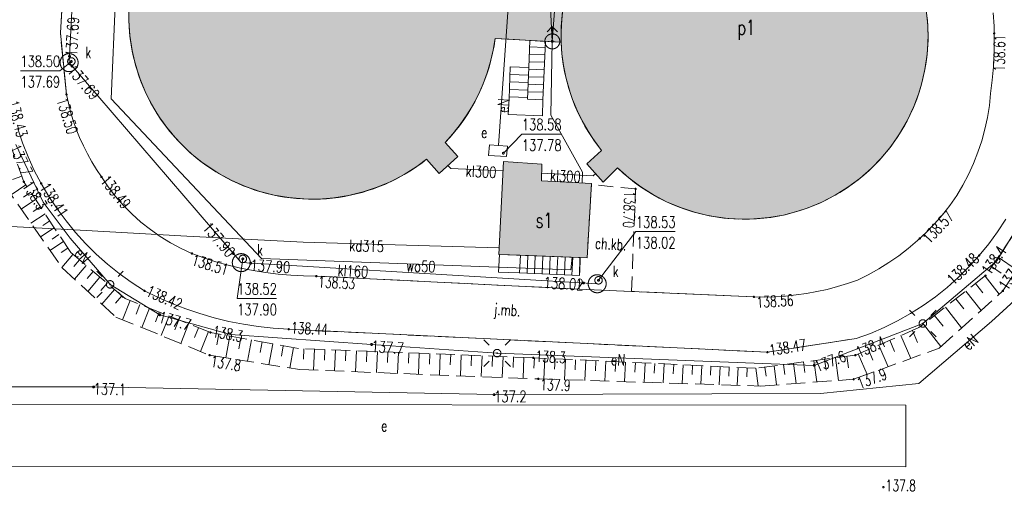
# Model space of a CAD drawing. Header units: centimetres. Extents: x -29333 to 403204, y -464147 to 16641.
# Tile 107 of 134: x 57042 to 63623, y -1798 to 1349. Entities that reach past the tile are written whole.
import ezdxf
from ezdxf.xclip import XClip

# ---------------------------------------------------------------- set-up
doc = ezdxf.new("R2010")
doc.units = ezdxf.units.CM
doc.header["$MEASUREMENT"] = 0
doc.header["$XCLIPFRAME"] = 0
for name, pattern in [('1_OTKC', [150, 100, -50]), ('1_OTKJ', [200, 150, -50]), ('1_OTRK', [175, 125, -50]), ('1_OTRKG', [175, 125, -50])]:
    doc.linetypes.add(name, pattern=pattern)
for name, color, linetype in [('2010 Mlawa_628_1_mdcp_plus_zakres obcięta_13_EGBB_E_T_0', 7, 'Continuous'), ('2010 Mlawa_628_1_mdcp_plus_zakres obcięta_13_EGBB_L_0', 7, 'Continuous'), ('2010 Mlawa_628_1_mdcp_plus_zakres obcięta_13_EGBE_L_3', 7, 'Continuous'), ('2010 Mlawa_628_1_mdcp_plus_zakres obcięta_13_OTK_E_T_0', 7, 'Continuous'), ('2010 Mlawa_628_1_mdcp_plus_zakres obcięta_13_OTK_E_T_1', 7, 'Continuous'), ('2010 Mlawa_628_1_mdcp_plus_zakres obcięta_13_OTK_L_0', 7, 'Continuous'), ('2010 Mlawa_628_1_mdcp_plus_zakres obcięta_13_OTK_L_1', 7, 'Continuous'), ('2010 Mlawa_628_1_mdcp_plus_zakres obcięta_13_OTK_L_2', 7, 'Continuous'), ('2010 Mlawa_628_1_mdcp_plus_zakres obcięta_13_OTR_L_1', 7, 'Continuous'), ('2010 Mlawa_628_1_mdcp_plus_zakres obcięta_13_OTR_T_0', 7, 'Continuous'), ('2010 Mlawa_628_1_mdcp_plus_zakres obcięta_13_OTR_T_1', 7, 'Continuous'), ('2010 Mlawa_628_1_mdcp_plus_zakres obcięta_13_SUE_E_T_3', 7, 'Continuous'), ('2010 Mlawa_628_1_mdcp_plus_zakres obcięta_13_SUE_L_2', 7, 'Continuous'), ('2010 Mlawa_628_1_mdcp_plus_zakres obcięta_13_SUE_T_3', 7, 'Continuous'), ('2010 Mlawa_628_1_mdcp_plus_zakres obcięta_13_SUEP_E_T_0', 7, 'Continuous'), ('2010 Mlawa_628_1_mdcp_plus_zakres obcięta_13_SUEP_L_0', 7, 'Continuous'), ('2010 Mlawa_628_1_mdcp_plus_zakres obcięta_13_SUER_T_0', 7, 'Continuous'), ('2010 Mlawa_628_1_mdcp_plus_zakres obcięta_13_SUKP_E_T_0', 7, 'Continuous'), ('2010 Mlawa_628_1_mdcp_plus_zakres obcięta_13_SUKP_L_0', 7, 'Continuous'), ('2010 Mlawa_628_1_mdcp_plus_zakres obcięta_13_SUKR_T_0', 7, 'Continuous'), ('2010 Mlawa_628_1_mdcp_plus_zakres obcięta_13_SUL_L_1', 7, 'Continuous'), ('2010 Mlawa_628_1_mdcp_plus_zakres obcięta_13_SUP_E_T_1', 7, 'Continuous'), ('2010 Mlawa_628_1_mdcp_plus_zakres obcięta_13_SUP_L_1', 7, 'Continuous'), ('2010 Mlawa_628_1_mdcp_plus_zakres obcięta_13_SUP_L_3', 7, 'Continuous'), ('2010 Mlawa_628_1_mdcp_plus_zakres obcięta_13_SUP_T_4', 7, 'Continuous'), ('2010 Mlawa_628_1_mdcp_plus_zakres obcięta_13_SUW_T_2', 7, 'Continuous'), ('2010 Mlawa_628_1_mdcp_plus_zakres obcięta_13_SUWP_E_T_0', 7, 'Continuous'), ('2010 Mlawa_628_1_mdcp_plus_zakres obcięta_13_SUWP_L_0', 7, 'Continuous'), ('2010 Mlawa_628_1_mdcp_plus_zakres obcięta_13_SUWR_T_0', 7, 'Continuous'), ('MAPA MDCP', 7, 'Continuous'), ('PZT NOWE PAB', 7, 'Continuous')]:
    doc.layers.add(name, color=color, linetype=linetype)
doc.styles.add('GENERATED_STYLE_2', font='Simplex.shx')

# ---------------------------------------------------------------- blocks, each defined once
blk = doc.blocks.new('Rysunek_4_13', base_point=(-745725621.2, -588524063.1))
at = {"layer": '2010 Mlawa_628_1_mdcp_plus_zakres obcięta_13_EGBB_L_0', "color": 7, "linetype": 'Continuous', "lineweight": 18}
for p, q in [((57771.8, 1442.9), (57770.5, 1343)), ((63111.6, 1315.9), (63101.7, 1415.4)), ((57770.5, 1343), (57777.3, 1243.2)), ((63113.4, 1216), (63111.6, 1315.9)), ((57777.3, 1243.2), (57792.3, 1144.4)), ((60207.2, 1146.6), (60219.8, 1223.9)), ((60219.8, 1223.9), (60311.8, 1218.9)), ((60311.8, 1218.9), (60572.8, 1203.9)), ((60572.8, 1203.9), (60660.8, 1199.9)), ((60660.8, 1199.9), (60666.3, 1121.6)), ((63107, 1116.2), (63113.4, 1216)), ((57792.3, 1144.4), (57815.2, 1047.1)), ((60189.6, 1070.2), (60207.2, 1146.6)), ((60666.3, 1121.6), (60676.7, 1043.8)), ((60167.2, 995.1), (60189.6, 1070.2)), ((63092.4, 1017.3), (63107, 1116.2)), ((57815.2, 1047.1), (57846.1, 952)), ((60140, 921.6), (60167.2, 995.1)), ((60676.7, 1043.8), (60692.1, 966.8)), ((63069.8, 919.9), (63092.4, 1017.3)), ((57846.1, 952), (57884.6, 859.7)), ((60108.2, 849.9), (60140, 921.6)), ((60692.1, 966.8), (60712.4, 891)), ((57884.6, 859.7), (57930.5, 770.9)), ((60712.4, 891), (60737.5, 816.6)), ((63016, 764.5), (63051.2, 858.1)), ((63051.2, 858.1), (63069.8, 919.9)), ((60071.9, 780.5), (60108.2, 849.9)), ((60737.5, 816.6), (60767.3, 744)), ((57930.5, 770.9), (57983.5, 686.1)), ((60031.3, 713.5), (60071.9, 780.5)), ((60767.3, 744), (60801.7, 673.5)), ((62973.2, 674.1), (63016, 764.5)), ((57983.5, 686.1), (58043.2, 606)), ((59986.4, 649.2), (60031.3, 713.5)), ((60801.7, 673.5), (60840.5, 605.2)), ((62923.2, 587.6), (62973.2, 674.1)), ((58043.2, 606), (58109.3, 531)), ((59937.5, 587.9), (59986.4, 649.2)), ((60840.5, 605.2), (60883.6, 539.6)), ((58109.3, 531), (58181.3, 461.6)), ((59884.8, 529.9), (59937.5, 587.9)), ((59969.8, 435.9), (59884.8, 529.9)), ((60883.6, 539.6), (60930.8, 476.9)), ((62866.4, 505.4), (62923.2, 587.6)), ((58181.3, 461.6), (58258.7, 398.4)), ((60930.8, 476.9), (60832.8, 387.9)), ((62802.9, 428.1), (62866.4, 505.4)), ((58258.7, 398.4), (58371.8, 322.9)), ((59696.7, 369.7), (59761.8, 417.9)), ((59761.8, 417.9), (59845.8, 323.9)), ((59845.8, 323.9), (59969.8, 435.9)), ((60274.8, 401.9), (60243.8, -217.1)), ((60530.8, 384.9), (60274.8, 401.9)), ((62733.4, 356.2), (62802.9, 428.1)), ((59612.2, 316.2), (59696.7, 369.7)), ((60529.8, 274.9), (60530.8, 384.9)), ((60832.8, 387.9), (60941.8, 265.9)), ((60941.8, 265.9), (61037.8, 359.9)), ((61037.8, 359.9), (61112.7, 293.6)), ((62658.3, 290.3), (62733.4, 356.2)), ((58371.8, 322.9), (58459.9, 275.6)), ((58459.9, 275.6), (58551.5, 235.6)), ((59431.6, 230.8), (59523.6, 269.9)), ((59523.6, 269.9), (59612.2, 316.2)), ((60863.8, 255.9), (60529.8, 274.9)), ((61112.7, 293.6), (61192.7, 233.6)), ((62578, 230.7), (62658.3, 290.3)), ((58551.5, 235.6), (58646.1, 203.1)), ((58646.1, 203.1), (58743, 178.4)), ((59239.5, 175.8), (59336.7, 199.4)), ((59336.7, 199.4), (59431.6, 230.8)), ((60834.8, -239.1), (60863.8, 255.9)), ((61192.7, 233.6), (61277.3, 180.4)), ((62493.1, 177.9), (62578, 230.7)), ((58743, 178.4), (58841.5, 161.7)), ((58841.5, 161.7), (58941.1, 153.1)), ((58941.1, 153.1), (59041.1, 152.5)), ((59041.1, 152.5), (59140.8, 160.1)), ((59140.8, 160.1), (59239.5, 175.8)), ((61277.3, 180.4), (61365.9, 134.2)), ((61365.9, 134.2), (61458.1, 95.4)), ((62311.8, 93.9), (62404.2, 132.2)), ((62404.2, 132.2), (62493.1, 177.9)), ((61458.1, 95.4), (61553.1, 64.3)), ((62146.8, 45.7), (62243.5, 70.9)), ((62243.5, 70.9), (62311.8, 93.9)), ((61553.1, 64.3), (61650.3, 41)), ((61650.3, 41), (61749.1, 25.7)), ((61749.1, 25.7), (61848.8, 18.5)), ((61848.8, 18.5), (61948.8, 19.4)), ((61948.8, 19.4), (62048.3, 28.5)), ((62048.3, 28.5), (62146.8, 45.7)), ((60243.8, -217.1), (60834.8, -239.1))]:
    blk.add_line(p, q, dxfattribs=at)
at = {"layer": '2010 Mlawa_628_1_mdcp_plus_zakres obcięta_13_EGBE_L_3', "color": 7, "linetype": 'Continuous', "lineweight": 18}
for p, q in [((60450.8, 1210.9), (60444.4, 1029.9)), ((60556.8, 1204.8), (60450.8, 1210.9)), ((60538.8, 814.9), (60556.8, 1204.8)), ((60449.3, 1168.7), (60555, 1164.9)), ((60445.8, 1068.8), (60550.4, 1065)), ((60447.6, 1118.7), (60552.7, 1115)), ((60319.8, 1034.9), (60312.8, 821.9)), ((60444.4, 1029.9), (60319.8, 1034.9)), ((60444.4, 1029.9), (60319.8, 1034.4)), ((60444.4, 1029.9), (60436.8, 818.9)), ((60444, 1018.8), (60548.1, 1015.1)), ((60440.8, 930), (60316.5, 934.4)), ((60442.6, 980), (60318.2, 984.4)), ((60442.2, 968.8), (60545.8, 965.1)), ((60439, 880), (60314.9, 884.5)), ((60438.6, 868.9), (60541.2, 865.2)), ((60440.4, 918.9), (60543.5, 915.2)), ((60312.8, 821.9), (60307.8, 715.9)), ((60437.2, 830.1), (60313.3, 834.5)), ((60436.8, 818.9), (60538.9, 815.3)), ((60436.8, 818.9), (60538.8, 814.9)), ((60536.8, 707.9), (60538.8, 814.9)), ((60307.8, 715.9), (60536.8, 707.9)), ((60247.8, -217.2), (60242.8, -336.1)), ((60384.8, -222.3), (60247.8, -217.2)), ((60383.2, -341.2), (60388.2, -222.5)), ((60786.8, -237.3), (60384.8, -222.3)), ((60433.2, -343.3), (60438.2, -224.3)), ((60483.1, -345.4), (60488.1, -226.2)), ((60533.1, -347.5), (60538.1, -228)), ((60583, -349.7), (60588.1, -229.9)), ((60633, -351.8), (60638, -231.8)), ((60682.9, -353.9), (60688, -233.6)), ((60732.9, -356), (60738, -235.5)), ((60782.8, -358.1), (60786.8, -237.3)), ((60242.8, -336.1), (60379.8, -341.1)), ((60379.8, -341.1), (60782.8, -358.1)), ((60782.8, -358.1), (60782.9, -358.1))]:
    blk.add_line(p, q, dxfattribs=at)
at = {"layer": '2010 Mlawa_628_1_mdcp_plus_zakres obcięta_13_OTK_L_0', "color": 7, "linetype": '1_OTKJ', "lineweight": 18}
for p, q in [((57313.8, 1260.9), (57338.8, 1659.9)), ((63549.1, 1395.5), (63554.4, 1305.5)), ((57353.8, 850.9), (57313.8, 1260.9)), ((63554.4, 1305.5), (63556.4, 1215.4)), ((63556.4, 1215.4), (63555.1, 1125.3)), ((63555.1, 1125.3), (63550.6, 1035.2)), ((63550.6, 1035.2), (63542.8, 945.4)), ((63542.8, 945.4), (63531.8, 855.9)), ((63531.8, 855.9), (63523.5, 776)), ((57366.7, 792), (57353.8, 850.9)), ((57382.1, 733.7), (57366.7, 792)), ((57399.8, 676.1), (57382.1, 733.7)), ((63523.5, 776), (63510.8, 696.6)), ((57419.9, 619.2), (57399.8, 676.1)), ((63510.8, 696.6), (63493.7, 618)), ((57028.5, 621.6), (57060.3, 527.1)), ((57442.3, 563.3), (57419.9, 619.2)), ((63493.7, 618), (63472.5, 540.5)), ((57060.3, 527.1), (57097.2, 434.5)), ((57467, 508.3), (57442.3, 563.3)), ((63472.5, 540.5), (63447, 464.3)), ((57493.9, 454.4), (57467, 508.3)), ((63447, 464.3), (63417.4, 389.5)), ((57097.2, 434.5), (57139.1, 344)), ((57523.1, 401.6), (57493.9, 454.4)), ((57554.4, 350.1), (57523.1, 401.6)), ((57139.1, 344), (57185.8, 255.9)), ((57587.8, 299.9), (57554.4, 350.1)), ((63417.4, 389.5), (63383.8, 316.5)), ((57633.3, 233.6), (57587.8, 299.9)), ((63383.8, 316.5), (63346.3, 245.4)), ((57185.8, 255.9), (57236.6, 169.8)), ((57682.6, 170.1), (57633.3, 233.6)), ((63346.3, 245.4), (63304.9, 176.5)), ((57236.6, 169.8), (57291.8, 86.4)), ((57735.6, 109.7), (57682.6, 170.1)), ((63304.9, 176.5), (63259.8, 109.9)), ((57291.8, 86.4), (57351.2, 6)), ((57792.1, 52.6), (57735.6, 109.7)), ((63259.8, 109.9), (63209.8, 47.3)), ((57351.2, 6), (57414.7, -71.3)), ((57851.9, -1.1), (57792.1, 52.6)), ((63209.8, 47.3), (63156.7, -12.9)), ((63578.3, -66.1), (63632.7, 17.8)), ((57914.8, -51.1), (57851.9, -1.1)), ((57980.6, -97.3), (57914.8, -51.1)), ((63156.7, -12.9), (63100.8, -70.4)), ((57414.7, -71.3), (57482.1, -145.2)), ((58049, -139.4), (57980.6, -97.3)), ((63042.2, -125.2), (62981.1, -177)), ((63100.8, -70.4), (63042.2, -125.2)), ((63519.2, -146.8), (63578.3, -66.1)), ((57482.1, -145.2), (57553.2, -215.5)), ((58119.9, -177.4), (58049, -139.4)), ((58192.8, -211.1), (58119.9, -177.4)), ((62981.1, -177), (62917.5, -225.9)), ((63455.8, -224.1), (63519.2, -146.8)), ((57553.2, -215.5), (57627.8, -282)), ((58272.7, -239.9), (58192.8, -211.1)), ((58353.7, -265.7), (58272.7, -239.9)), ((62917.5, -225.9), (62851.6, -271.6)), ((63386.5, -301.2), (63455.8, -224.1)), ((57627.8, -282), (57705.7, -344.7)), ((58435.5, -288.6), (58353.7, -265.7)), ((58518.1, -308.4), (58435.5, -288.6)), ((58601.4, -325.1), (58518.1, -308.4)), ((58685.2, -338.7), (58601.4, -325.1)), ((62783.6, -314.1), (62713.6, -353.3)), ((62851.6, -271.6), (62783.6, -314.1)), ((63315.6, -371.7), (63386.5, -301.2)), ((57705.7, -344.7), (57786.8, -403.2)), ((58769.5, -349.3), (58685.2, -338.7)), ((58854.1, -356.7), (58769.5, -349.3)), ((58938.9, -360.9), (58854.1, -356.7)), ((59023.8, -362.1), (58938.9, -360.9)), ((60780.8, -449.1), (59023.8, -362.1)), ((62641.8, -389.1), (62575.2, -412.1)), ((62713.6, -353.3), (62641.8, -389.1)), ((63241, -438.3), (63315.6, -371.7)), ((57786.8, -403.2), (57876.8, -461.1)), ((61130.8, -464.1), (60780.8, -449.1)), ((62439.5, -450.4), (62370.6, -465.6)), ((62507.7, -432.5), (62439.5, -450.4)), ((62575.2, -412.1), (62507.7, -432.5)), ((63162.8, -500.6), (63241, -438.3)), ((57876.8, -461.1), (57966.7, -504.9)), ((57966.7, -504.9), (58058.4, -544.8)), ((61949.8, -501.1), (61130.8, -464.1)), ((62020.4, -501.9), (61949.8, -501.1)), ((62090.9, -500), (62020.4, -501.9)), ((62161.2, -495.4), (62090.9, -500)), ((62231.4, -488.1), (62161.2, -495.4)), ((62301.2, -478.2), (62231.4, -488.1)), ((62370.6, -465.6), (62301.2, -478.2)), ((63081.4, -558.7), (63162.8, -500.6)), ((58058.4, -544.8), (58151.7, -580.8)), ((58151.7, -580.8), (58246.5, -612.7)), ((62997, -612.2), (63081.4, -558.7)), ((58246.5, -612.7), (58342.5, -640.5)), ((58342.5, -640.5), (58439.7, -664.2)), ((62909.7, -661), (62997, -612.2)), ((58439.7, -664.2), (58537.7, -683.8)), ((58537.7, -683.8), (58636.5, -699.1)), ((58636.5, -699.1), (58735.9, -710.1)), ((58735.9, -710.1), (58839.8, -717.1)), ((58839.8, -717.1), (62039.8, -870.1)), ((62727.9, -744.1), (62819.9, -705)), ((62819.9, -705), (62909.7, -661)), ((62039.8, -870.1), (62633.8, -778.1)), ((62633.8, -778.1), (62727.9, -744.1))]:
    blk.add_line(p, q, dxfattribs=at)
at = {"layer": '2010 Mlawa_628_1_mdcp_plus_zakres obcięta_13_OTK_L_1', "color": 7, "linetype": 'Continuous', "lineweight": 18}
for p, q in [((57338.8, 1659.9), (57313.8, 1260.9)), ((63554.4, 1305.5), (63549.1, 1395.5)), ((57313.8, 1260.9), (57353.8, 850.9)), ((63556.4, 1215.4), (63554.4, 1305.5)), ((63555.1, 1125.3), (63556.4, 1215.4)), ((63550.6, 1035.2), (63555.1, 1125.3)), ((63542.8, 945.4), (63550.6, 1035.2)), ((63531.8, 855.9), (63542.8, 945.4)), ((63523.5, 776), (63531.8, 855.9)), ((57353.8, 850.9), (57366.7, 792)), ((57366.7, 792), (57382.1, 733.7)), ((57382.1, 733.7), (57399.8, 676.1)), ((63510.8, 696.6), (63523.5, 776)), ((57399.8, 676.1), (57419.9, 619.2)), ((63493.7, 618), (63510.8, 696.6)), ((57028.5, 621.6), (57060.3, 527.1)), ((57419.9, 619.2), (57442.3, 563.3)), ((63472.5, 540.5), (63493.7, 618)), ((57060.3, 527.1), (57097.2, 434.5)), ((57442.3, 563.3), (57467, 508.3)), ((63447, 464.3), (63472.5, 540.5)), ((57467, 508.3), (57493.9, 454.4)), ((63417.4, 389.5), (63447, 464.3)), ((57097.2, 434.5), (57139.1, 344)), ((57493.9, 454.4), (57523.1, 401.6)), ((57523.1, 401.6), (57554.4, 350.1)), ((57139.1, 344), (57185.8, 255.9)), ((57554.4, 350.1), (57587.8, 299.9)), ((63383.8, 316.5), (63417.4, 389.5)), ((57587.8, 299.9), (57633.3, 233.6)), ((63346.3, 245.4), (63383.8, 316.5)), ((57185.8, 255.9), (57236.6, 169.8)), ((57633.3, 233.6), (57682.6, 170.1)), ((63304.9, 176.5), (63346.3, 245.4)), ((57236.6, 169.8), (57291.8, 86.4)), ((57682.6, 170.1), (57735.6, 109.7)), ((63259.8, 109.9), (63304.9, 176.5)), ((57291.8, 86.4), (57351.2, 6)), ((57735.6, 109.7), (57792.1, 52.6)), ((63209.8, 47.3), (63259.8, 109.9)), ((57351.2, 6), (57414.7, -71.3)), ((57792.1, 52.6), (57851.9, -1.1)), ((63156.7, -12.9), (63209.8, 47.3)), ((63578.3, -66.1), (63632.7, 17.8)), ((57851.9, -1.1), (57914.8, -51.1)), ((57914.8, -51.1), (57980.6, -97.3)), ((63100.8, -70.4), (63156.7, -12.9)), ((57414.7, -71.3), (57482.1, -145.2)), ((57980.6, -97.3), (58049, -139.4)), ((62981.1, -177), (63042.2, -125.2)), ((63042.2, -125.2), (63100.8, -70.4)), ((63519.2, -146.8), (63578.3, -66.1)), ((57482.1, -145.2), (57553.2, -215.5)), ((58049, -139.4), (58119.9, -177.4)), ((58119.9, -177.4), (58192.8, -211.1)), ((62917.5, -225.9), (62981.1, -177)), ((63455.8, -224.1), (63519.2, -146.8)), ((57553.2, -215.5), (57627.8, -282)), ((58192.8, -211.1), (58272.7, -239.9)), ((58272.7, -239.9), (58353.7, -265.7)), ((62851.6, -271.6), (62917.5, -225.9)), ((63386.5, -301.2), (63455.8, -224.1)), ((57627.8, -282), (57705.7, -344.7)), ((58353.7, -265.7), (58435.5, -288.6)), ((58435.5, -288.6), (58518.1, -308.4)), ((58518.1, -308.4), (58601.4, -325.1)), ((58601.4, -325.1), (58685.2, -338.7)), ((62713.6, -353.3), (62783.6, -314.1)), ((62783.6, -314.1), (62851.6, -271.6)), ((63315.6, -371.7), (63386.5, -301.2)), ((57705.7, -344.7), (57786.8, -403.2)), ((58685.2, -338.7), (58769.5, -349.3)), ((58769.5, -349.3), (58854.1, -356.7)), ((58854.1, -356.7), (58938.9, -360.9)), ((58938.9, -360.9), (59023.8, -362.1)), ((59023.8, -362.1), (60780.8, -449.1)), ((62575.2, -412.1), (62641.8, -389.1)), ((62641.8, -389.1), (62713.6, -353.3)), ((63241, -438.3), (63315.6, -371.7)), ((57786.8, -403.2), (57876.8, -461.1)), ((60780.8, -449.1), (61130.8, -464.1)), ((62370.6, -465.6), (62439.5, -450.4)), ((62439.5, -450.4), (62507.7, -432.5)), ((62507.7, -432.5), (62575.2, -412.1)), ((63162.8, -500.6), (63241, -438.3)), ((57876.8, -461.1), (57966.7, -504.9)), ((57966.7, -504.9), (58058.4, -544.8)), ((61130.8, -464.1), (61949.8, -501.1)), ((61949.8, -501.1), (62020.4, -501.9)), ((62020.4, -501.9), (62090.9, -500)), ((62090.9, -500), (62161.2, -495.4)), ((62161.2, -495.4), (62231.4, -488.1)), ((62231.4, -488.1), (62301.2, -478.2)), ((62301.2, -478.2), (62370.6, -465.6)), ((63081.4, -558.7), (63162.8, -500.6)), ((58058.4, -544.8), (58151.7, -580.8)), ((58151.7, -580.8), (58246.5, -612.7)), ((62997, -612.2), (63081.4, -558.7)), ((58246.5, -612.7), (58342.5, -640.5)), ((58342.5, -640.5), (58439.7, -664.2)), ((62909.7, -661), (62997, -612.2)), ((58439.7, -664.2), (58537.7, -683.8)), ((58537.7, -683.8), (58636.5, -699.1)), ((58636.5, -699.1), (58735.9, -710.1)), ((58735.9, -710.1), (58839.8, -717.1)), ((58839.8, -717.1), (62039.8, -870.1)), ((62727.9, -744.1), (62819.9, -705)), ((62819.9, -705), (62909.7, -661)), ((62039.8, -870.1), (62633.8, -778.1)), ((62633.8, -778.1), (62727.9, -744.1))]:
    blk.add_line(p, q, dxfattribs=at)
at = {"layer": '2010 Mlawa_628_1_mdcp_plus_zakres obcięta_13_OTK_L_2', "color": 7, "linetype": '1_OTKC', "lineweight": 18}
for p, q in [((60863.8, 248.9), (60834.8, -239.1)), ((61158.8, 219.9), (60863.8, 248.9)), ((61130.8, -464.1), (61158.8, 219.9)), ((60788.8, -237.1), (60780.8, -449.1)), ((60834.8, -239.1), (60788.8, -237.1)), ((60780.8, -449.1), (61130.8, -464.1))]:
    blk.add_line(p, q, dxfattribs=at)
at = {"layer": '2010 Mlawa_628_1_mdcp_plus_zakres obcięta_13_OTR_L_1', "color": 7, "linetype": '1_OTRKG', "lineweight": 18}
for p, q in [((57068.8, 267.9), (56837.8, 903.9)), ((57382.8, -205.1), (57068.8, 267.9)), ((63787.8, 67.9), (63497.8, -359.1)), ((57745.8, -511.1), (57382.8, -205.1)), ((63497.8, -359.1), (63052.8, -706.1)), ((58316.8, -738.1), (57745.8, -511.1)), ((63052.8, -706.1), (62627.8, -890.1)), ((58904.8, -845.1), (58316.8, -738.1)), ((60474.8, -907.1), (58904.8, -845.1)), ((61960.8, -977.1), (60474.8, -907.1)), ((62627.8, -890.1), (61960.8, -977.1))]:
    blk.add_line(p, q, dxfattribs=at)
at = {"layer": '2010 Mlawa_628_1_mdcp_plus_zakres obcięta_13_OTR_L_1', "color": 7, "linetype": 'Continuous', "lineweight": 18}
for p, q in [((57055.2, 305.6), (56993, 283)), ((57083.2, 246.2), (56985.6, 181.4)), ((57147.7, 149.1), (57052, 85.6)), ((57115.6, 197.4), (57067.3, 165.4)), ((57179.5, 101.3), (57132.1, 69.9)), ((57210.9, 53.9), (57117.1, -8.3)), ((57242, 7.1), (57195.6, -23.7)), ((57272.8, -39.3), (57180.9, -100.3)), ((57333.5, -130.8), (57243.5, -190.6)), ((57303.3, -85.3), (57257.8, -115.5)), ((57363.4, -175.8), (57318.8, -205.4)), ((57396.9, -216.9), (57322.7, -304.9)), ((57440.9, -254), (57403, -298.9)), ((63581.1, -236.4), (63705, -320.5)), ((57485.8, -291.8), (57408.6, -383.4)), ((63538.6, -299), (63601.2, -341.5)), ((57531.6, -330.4), (57492.2, -377.2)), ((57578.3, -369.8), (57497.9, -465.1)), ((63494.4, -361.8), (63589.1, -483.2)), ((57625.9, -410), (57585, -458.6)), ((57674.5, -451), (57590.9, -550.2)), ((63431.5, -410.8), (63480.5, -473.6)), ((57724.1, -492.8), (57681.5, -543.4)), ((57780.9, -525), (57729.8, -653.8)), ((63299.2, -514), (63351.7, -581.3)), ((63366.5, -461.5), (63467.9, -591.6)), ((57845.3, -550.6), (57819.6, -615.2)), ((57909.9, -576.3), (57858.3, -706)), ((63229.5, -568.4), (63338.1, -707.7)), ((57974.8, -602.1), (57948.9, -667.2)), ((58039.9, -628), (57987.9, -758.8)), ((58105.3, -654), (58079.2, -719.6)), ((63157.3, -624.6), (63213.6, -696.7)), ((58170.9, -680.1), (58118.5, -811.9)), ((58236.8, -706.3), (58210.5, -772.4)), ((63082.7, -682.8), (63199.1, -832.1)), ((58303, -732.6), (58250.2, -865.4)), ((58372.5, -748.2), (58359.1, -821.9)), ((58446.2, -761.6), (58419.7, -907.5)), ((58519.1, -774.9), (58506, -847.1)), ((58591.3, -788), (58565.3, -930.8)), ((62932, -758.4), (62998.4, -911.7)), ((63008.6, -725.2), (63042.8, -804.2)), ((58662.7, -801), (58649.8, -871.6)), ((58733.3, -813.9), (58707.9, -953.6)), ((58803.2, -826.6), (58790.6, -895.7)), ((58872.3, -839.2), (58847.4, -975.9)), ((58941.3, -846.5), (58938.5, -916.8)), ((59011.5, -849.3), (59006, -989.8)), ((59081.8, -852.1), (59079, -922.3)), ((59152, -854.8), (59146.4, -995.2)), ((62715, -852.4), (62745.4, -922.6)), ((62785.2, -822), (62847.8, -966.6)), ((62857.5, -790.7), (62889.8, -865.1)), ((59222.2, -857.6), (59219.4, -927.8)), ((59292.3, -860.4), (59286.8, -1000.7)), ((59362.5, -863.2), (59359.7, -933.3)), ((59432.6, -865.9), (59427.1, -1006.1)), ((59502.7, -868.7), (59499.9, -938.8)), ((59572.8, -871.5), (59567.3, -1011.6)), ((59642.8, -874.2), (59640.1, -944.3)), ((59712.9, -877), (59707.3, -1017)), ((59782.9, -879.8), (59780.1, -949.7)), ((59852.9, -882.5), (59847.3, -1022.4)), ((59922.8, -885.3), (59920.1, -955.2)), ((59992.8, -888), (59987.2, -1027.9)), ((60062.7, -890.8), (60059.9, -960.7)), ((60132.6, -893.6), (60127, -1033.3)), ((60202.4, -896.3), (60199.7, -966.2)), ((60272.3, -899.1), (60266.8, -1038.7)), ((60342.1, -901.8), (60339.3, -971.6)), ((60411.9, -904.6), (60406.4, -1044.1)), ((60481.7, -907.4), (60478.4, -977.1)), ((60551.4, -910.7), (60544.8, -1049.3)), ((60620.7, -914), (60617.4, -982.7)), ((60689.4, -917.2), (60683, -1053.7)), ((60757.7, -920.4), (60754.5, -988.2)), ((62421.7, -917), (62431.3, -990.4)), ((62495.1, -907.4), (62514.8, -1058.4)), ((62570.6, -897.5), (62580.8, -975.2)), ((62646.8, -881.9), (62705.8, -1018.3)), ((60825.5, -923.6), (60819.1, -1058.1)), ((60892.8, -926.8), (60889.6, -993.5)), ((60959.5, -929.9), (60953.3, -1062.5)), ((61025.8, -933), (61022.7, -998.8)), ((61091.6, -936.1), (61085.4, -1066.7)), ((61156.9, -939.2), (61153.8, -1004)), ((61221.7, -942.3), (61215.6, -1070.9)), ((61286.1, -945.3), (61283, -1009.2)), ((61349.9, -948.3), (61343.9, -1075.1)), ((61413.3, -951.3), (61410.3, -1014.2)), ((61476.2, -954.3), (61470.3, -1079.2)), ((61538.7, -957.2), (61535.8, -1019.2)), ((61600.7, -960.1), (61594.9, -1083.2)), ((61662.2, -963), (61659.4, -1024.1)), ((61723.3, -965.9), (61717.6, -1087.2)), ((61783.9, -968.8), (61781.1, -1028.9)), ((61844.1, -971.6), (61838.5, -1091.1)), ((61903.9, -974.4), (61901.1, -1033.7)), ((61963.2, -976.8), (61978.7, -1095.6)), ((62022.6, -969), (62030.6, -1030.9)), ((62084.5, -961), (62101.1, -1088.3)), ((62148.1, -952.7), (62156.7, -1018.2)), ((62213.7, -944.1), (62231.2, -1078.9)), ((62281.1, -935.3), (62290.1, -1004.7)), ((62350.4, -926.3), (62369, -1068.9))]:
    blk.add_line(p, q, dxfattribs=at)
at = {"layer": '2010 Mlawa_628_1_mdcp_plus_zakres obcięta_13_OTR_L_1', "color": 7, "linetype": '1_OTRK', "lineweight": 18}
for p, q in [((56929.8, 261.9), (57322.8, -305.1)), ((63613.8, -461.1), (63882.8, -46.1)), ((57322.8, -305.1), (57683.8, -635.1)), ((63186.8, -843.1), (63613.8, -461.1)), ((57683.8, -635.1), (58310.8, -890.1)), ((62615.8, -1051.1), (63186.8, -843.1)), ((58310.8, -890.1), (58910.8, -986.1)), ((58910.8, -986.1), (60507.8, -1048.1)), ((60507.8, -1048.1), (61993.8, -1096.1)), ((61993.8, -1096.1), (62615.8, -1051.1))]:
    blk.add_line(p, q, dxfattribs=at)
at = {"layer": '2010 Mlawa_628_1_mdcp_plus_zakres obcięta_13_OTR_T_0', "color": 7, "linetype": 'Continuous', "lineweight": 18}
for centre in [(63555.8, 1257.9), (57353.8, 850.9), (57587.8, 299.9), (57185.8, 255.9), (61158.8, 219.9), (63057.8, -111.1), (58192.8, -211.1), (63455.8, -224.1), (59023.8, -362.1), (57876.8, -461.1), (61949.8, -501.1), (58839.8, -717.1), (62039.8, -870.1)]:
    blk.add_circle(centre, 4.5, dxfattribs=at)
at = {"layer": '2010 Mlawa_628_1_mdcp_plus_zakres obcięta_13_OTR_T_1', "color": 7, "linetype": 'Continuous', "lineweight": 18}
for centre in [(57068.8, 267.9), (63497.8, -359.1), (63613.8, -461.1), (58316.8, -738.1), (58310.8, -890.1), (60474.8, -907.1), (62627.8, -890.1), (60507.8, -1048.1), (62615.8, -1051.1), (62814.8, -1771.1)]:
    blk.add_circle(centre, 4.5, dxfattribs=at)
at = {"layer": '2010 Mlawa_628_1_mdcp_plus_zakres obcięta_13_SUE_L_2', "color": 1, "linetype": 'Continuous', "lineweight": 18}
for p, q in [((62964.8, -1223.1), (55922.8, -1219.1)), ((62964.8, -1635.1), (62964.8, -1223.1)), ((55920.8, -1633.1), (62964.8, -1635.1))]:
    blk.add_line(p, q, dxfattribs=at)
at = {"layer": '2010 Mlawa_628_1_mdcp_plus_zakres obcięta_13_SUE_T_3', "color": 7, "linetype": 'Continuous', "lineweight": 18}
for p, q in [((57592.8, -364), (57557.5, -328.7)), ((57698.9, -364), (57734.2, -328.7)), ((57592.8, -470.1), (57557.5, -505.5)), ((57698.9, -470.1), (57734.2, -505.5)), ((63025.8, -625), (62990.5, -589.7)), ((63131.9, -625), (63167.2, -589.7)), ((60179.8, -823), (60144.5, -787.7)), ((60285.9, -823), (60321.2, -787.7)), ((63025.8, -731.1), (62990.5, -766.5)), ((63131.9, -731.1), (63167.2, -766.5)), ((60179.8, -929.1), (60144.5, -964.5)), ((60285.9, -929.1), (60321.2, -964.5))]:
    blk.add_line(p, q, dxfattribs=at)
for centre, radius in [((57645.8, -417.1), 25), ((57645.8, -417.1), 2.5), ((63078.8, -678.1), 25), ((63078.8, -678.1), 2.5), ((60232.8, -876.1), 25), ((60232.8, -876.1), 2.5)]:
    blk.add_circle(centre, radius, dxfattribs=at)
at = {"layer": '2010 Mlawa_628_1_mdcp_plus_zakres obcięta_13_SUEP_L_0', "color": 1, "linetype": 'Continuous', "lineweight": 18}
for p, q in [((60242, 509.9), (60309.9, 1463.2)), ((57016.8, 516.9), (57198.8, 130.9)), ((63573.8, -261.1), (63907.8, 286.9)), ((57198.8, 130.9), (57378.8, -109.1)), ((57378.8, -109.1), (57645.8, -417.1)), ((63078.8, -678.1), (63573.8, -261.1)), ((63986.8, -255.1), (63537.8, -664.1)), ((57645.8, -417.1), (57977.8, -620.1)), ((57977.8, -620.1), (58450.8, -751.1)), ((62352.8, -958.1), (63078.8, -678.1)), ((63537.8, -664.1), (63051.8, -1079.1)), ((58450.8, -751.1), (59393.8, -818.1)), ((59393.8, -818.1), (60232.8, -876.1)), ((60232.8, -876.1), (62352.8, -958.1)), ((57535.8, -1102.1), (56050.8, -1099.1)), ((60212.8, -1153.1), (57535.8, -1102.1)), ((63051.8, -1079.1), (62394.8, -1145.1)), ((62394.8, -1145.1), (60212.8, -1153.1))]:
    blk.add_line(p, q, dxfattribs=at)
at = {"layer": '2010 Mlawa_628_1_mdcp_plus_zakres obcięta_13_SUER_T_0', "color": 1, "linetype": 'Continuous', "lineweight": 18}
for p, q in [((60274.7, 458.3), (60398.3, 586.2)), ((60398.3, 586.2), (60661.6, 586.2))]:
    blk.add_line(p, q, dxfattribs=at)
for centre in [(60274.7, 458.3), (57977.8, -620.1), (59393.8, -818.1), (62352.8, -958.1), (57535.8, -1102.1), (60212.8, -1153.1)]:
    blk.add_circle(centre, 6.25, dxfattribs=at)
at = {"layer": '2010 Mlawa_628_1_mdcp_plus_zakres obcięta_13_SUKP_L_0', "color": 36, "linetype": 'Continuous', "lineweight": 18, "true_color": 0x803300}
for p, q in [((57484.8, 3155.9), (57371.8, 1062.9)), ((57371.8, 1062.9), (58522.8, -272.1)), ((59922.8, 356.9), (59903.8, 376.9)), ((60271.8, 339.9), (59922.8, 356.9)), ((60875.8, 306.9), (60529.8, 325.9)), ((60891.8, 321.9), (60875.8, 306.9)), ((57445.8, -56.1), (55054.8, 70.9)), ((58158.8, -96.1), (57445.8, -56.1)), ((58936.8, -136.1), (58158.8, -96.1)), ((60242.8, -174.1), (58936.8, -136.1)), ((58522.8, -272.1), (60901.8, -413.1))]:
    blk.add_line(p, q, dxfattribs=at)
at = {"layer": '2010 Mlawa_628_1_mdcp_plus_zakres obcięta_13_SUKR_T_0', "color": 36, "linetype": 'Continuous', "lineweight": 18, "true_color": 0x803300}
for p, q in [((57386.8, 1070.9), (57309.8, 1008.4)), ((57046.6, 1008.4), (57309.8, 1008.4)), ((60910.8, -390.1), (61160.8, -65.1)), ((61160.8, -65.1), (61424.1, -65.1)), ((58532.8, -247.1), (58495.8, -511.6)), ((58495.8, -511.6), (58759.1, -511.6))]:
    blk.add_line(p, q, dxfattribs=at)
for centre in [(57374.1, 1104.9), (57386.8, 1070.9), (57391.7, 1039.8), (58470.1, -210.9), (58532.8, -247.1), (58585.9, -275.8), (60910.8, -390.1), (60810.8, -407.7)]:
    blk.add_circle(centre, 6.25, dxfattribs=at)
at = {"layer": '2010 Mlawa_628_1_mdcp_plus_zakres obcięta_13_SUL_L_1', "color": 7, "linetype": 'Continuous', "lineweight": 18}
blk.add_line((60309.9, 1463.2), (60242, 509.9), dxfattribs=at)
at = {"layer": '2010 Mlawa_628_1_mdcp_plus_zakres obcięta_13_SUP_L_1', "color": 7, "linetype": 'Continuous', "lineweight": 18}
for centre in [(57371.8, 1062.9), (58522.8, -272.1), (60901.8, -413.1)]:
    blk.add_circle(centre, 60, dxfattribs=at)
at = {"layer": '2010 Mlawa_628_1_mdcp_plus_zakres obcięta_13_SUP_L_3', "color": 7, "linetype": 'Continuous', "lineweight": 18}
for p, q in [((60181.8, 513.9), (60175.8, 443.9)), ((60301.8, 505.9), (60181.8, 513.9)), ((60294.8, 435.9), (60301.8, 505.9)), ((60175.8, 443.9), (60294.8, 435.9))]:
    blk.add_line(p, q, dxfattribs=at)
at = {"layer": '2010 Mlawa_628_1_mdcp_plus_zakres obcięta_13_SUP_T_4', "color": 7, "linetype": 'Continuous', "lineweight": 18}
for centre in [(57386.8, 1070.9), (58532.8, -247.1), (60910.8, -390.1)]:
    blk.add_circle(centre, 25, dxfattribs=at)
at = {"layer": '2010 Mlawa_628_1_mdcp_plus_zakres obcięta_13_SUW_T_2', "color": 5, "linetype": 'Continuous', "lineweight": 18}
for p, q in [((60601.8, 1304.9), (60566.5, 1269.6)), ((60601.8, 1304.9), (60637.2, 1269.6)), ((60601.8, 1254.9), (60601.8, 1304.9))]:
    blk.add_line(p, q, dxfattribs=at)
blk.add_circle((60601.8, 1204.9), 50, dxfattribs=at)
at = {"layer": '2010 Mlawa_628_1_mdcp_plus_zakres obcięta_13_SUWP_L_0', "color": 5, "linetype": 'Continuous', "lineweight": 18}
for p, q in [((57762.8, 3363.9), (57653.8, 821.9)), ((60646.8, 1790.9), (60601.8, 1204.9)), ((60601.8, 1204.9), (60592.8, 712.9)), ((57653.8, 821.9), (58656.8, -244.1)), ((60592.8, 712.9), (60803.8, 330.9)), ((60803.8, 330.9), (60800.8, 259.5)), ((58656.8, -244.1), (60725.8, -321.1)), ((60725.8, -321.1), (60733.9, -235.3))]:
    blk.add_line(p, q, dxfattribs=at)
at = {"layer": '2010 Mlawa_628_1_mdcp_plus_zakres obcięta_13_SUWR_T_0', "color": 5, "linetype": 'Continuous', "lineweight": 18}
blk.add_line((60601.8, 1204.9), (60587.8, 1473.4), dxfattribs=at)
blk.add_circle((60601.8, 1204.9), 6.25, dxfattribs=at)
at = {"layer": '2010 Mlawa_628_1_mdcp_plus_zakres obcięta_13_EGBB_E_T_0', "color": 7, "linetype": 'Continuous', "lineweight": 18, "char_height": 100, "attachment_point": 4, "style": 'GENERATED_STYLE_2'}
for s, insert in [('\\A1;{\\W0.700000x;\\pql;\\FSimplex.shx;p1}', (61839.6, 1281.4)), ('\\A1;{\\W0.700000x;\\pql;\\FSimplex.shx;s1}', (60491.3, 10.5))]:
    blk.add_mtext(s, dxfattribs=dict(at, insert=insert))
at = {"layer": '2010 Mlawa_628_1_mdcp_plus_zakres obcięta_13_OTK_E_T_0', "color": 7, "linetype": 'Continuous', "lineweight": 18, "insert": (60211.2, -594), "char_height": 75, "attachment_point": 4, "rotation": 356.18999, "style": 'GENERATED_STYLE_2'}
blk.add_mtext('\\A1;{\\W0.700000x;\\pql;\\FSimplex.shx;j.mb.}', dxfattribs=at)
at = {"layer": '2010 Mlawa_628_1_mdcp_plus_zakres obcięta_13_OTK_E_T_1', "color": 7, "linetype": 'Continuous', "lineweight": 18, "insert": (60888.3, -141.8), "char_height": 75, "attachment_point": 4, "rotation": 356.83479, "style": 'GENERATED_STYLE_2'}
blk.add_mtext('\\A1;{\\W0.700000x;\\pql;\\FSimplex.shx;ch.kb.}', dxfattribs=at)
at = {"layer": '2010 Mlawa_628_1_mdcp_plus_zakres obcięta_13_OTR_T_0', "color": 7, "linetype": 'Continuous', "lineweight": 18, "char_height": 75, "style": 'GENERATED_STYLE_2'}
for s, insert, attachment_point, rotation in [('\\A1;{\\W0.700000x;\\pql;\\FSimplex.shx;138.61}', (63550.8, 1003.6), 1, 89.06), ('\\A1;{\\W0.700000x;\\pql;\\FSimplex.shx;138.43}', (56958.7, 797.6), 7, 285.36), ('\\A1;{\\W0.700000x;\\pql;\\FSimplex.shx;138.50}', (57359.1, 836.8), 1, 287.3), ('\\A1;{\\W0.700000x;\\pql;\\FSimplex.shx;138.49}', (57577, 271.9), 7, 308.80001), ('\\A1;{\\W0.700000x;\\pql;\\FSimplex.shx;138.41}', (57172.3, 229.1), 7, 303.17999), ('\\A1;{\\W0.700000x;\\pql;\\FSimplex.shx;138.70}', (61159.1, 204.9), 1, 267.66001), ('\\A1;{\\W0.700000x;\\pql;\\FSimplex.shx;138.57}', (63067.6, -99.7), 1, 46.21999), ('\\A1;{\\W0.700000x;\\pql;\\FSimplex.shx;138.51}', (58207.4, -214.6), 1, 343.17001), ('\\A1;{\\W0.700000x;\\pql;\\FSimplex.shx;138.48}', (63283.9, -426.7), 7, 44.06001), ('\\A1;{\\W0.700000x;\\pql;\\FSimplex.shx;138.53}', (59038.9, -362), 1, 357.16999), ('\\A1;{\\W0.700000x;\\pql;\\FSimplex.shx;138.42}', (57880.3, -490.9), 7, 336.62), ('\\A1;{\\W0.700000x;\\pql;\\FSimplex.shx;138.56}', (61964.8, -499.3), 1, 3.44), ('\\A1;{\\W0.700000x;\\pql;\\FSimplex.shx;138.44}', (58853.6, -743.8), 7, 357.26001), ('\\A1;{\\W0.700000x;\\pql;\\FSimplex.shx;138.47}', (62058.7, -893.5), 7, 8.80001)]:
    blk.add_mtext(s, dxfattribs=dict(at, insert=insert, attachment_point=attachment_point, rotation=rotation))
at = {"layer": '2010 Mlawa_628_1_mdcp_plus_zakres obcięta_13_OTR_T_1', "color": 7, "linetype": 'Continuous', "lineweight": 18, "char_height": 75, "style": 'GENERATED_STYLE_2'}
for s, insert, attachment_point, rotation in [('\\A1;{\\W0.700000x;\\pql;\\FSimplex.shx;138.3}', (57055.5, 241), 7, 303.57811), ('\\A1;{\\W0.700000x;\\pql;\\FSimplex.shx;138.4}', (63527.8, -361.3), 7, 55.81733), ('\\A1;{\\W0.700000x;\\pql;\\FSimplex.shx;137.9}', (63643.8, -462.7), 7, 57.04898), ('\\A1;{\\W0.700000x;\\pql;\\FSimplex.shx;138.3}', (58326.9, -766.4), 7, 349.68659), ('\\A1;{\\W0.700000x;\\pql;\\FSimplex.shx;138.4}', (62652, -908), 7, 23.40978), ('\\A1;{\\W0.700000x;\\pql;\\FSimplex.shx;137.8}', (58325.8, -891.6), 1, 350.90971), ('\\A1;{\\W0.700000x;\\pql;\\FSimplex.shx;138.3}', (60488.6, -933.8), 7, 357.30299), ('\\A1;{\\W0.700000x;\\pql;\\FSimplex.shx;137.9}', (62629.7, -1045.2), 1, 20.01534), ('\\A1;{\\W0.700000x;\\pql;\\FSimplex.shx;137.9}', (60522.9, -1047.7), 1, 358.1499)]:
    blk.add_mtext(s, dxfattribs=dict(at, insert=insert, attachment_point=attachment_point, rotation=rotation))
at = {"layer": '2010 Mlawa_628_1_mdcp_plus_zakres obcięta_13_OTR_T_1', "color": 7, "linetype": 'Continuous', "lineweight": 18, "insert": (62829.8, -1797.1), "char_height": 75, "attachment_point": 7, "style": 'GENERATED_STYLE_2'}
blk.add_mtext('\\A1;{\\W0.700000x;\\pql;\\FSimplex.shx;137.8}', dxfattribs=at)
at = {"layer": '2010 Mlawa_628_1_mdcp_plus_zakres obcięta_13_SUE_E_T_3', "color": 1, "linetype": 'Continuous', "lineweight": 18, "insert": (59456.7, -1398.7), "char_height": 75, "attachment_point": 7, "style": 'GENERATED_STYLE_2'}
blk.add_mtext('\\A1;{\\W0.700000x;\\pql;\\FSimplex.shx;e}', dxfattribs=at)
at = {"layer": '2010 Mlawa_628_1_mdcp_plus_zakres obcięta_13_SUEP_E_T_0', "color": 1, "linetype": 'Continuous', "lineweight": 18, "char_height": 75, "style": 'GENERATED_STYLE_2'}
for s, insert, attachment_point, rotation in [('\\A1;{\\W0.750000x;\\pql;\\FSimplex.shx;eN}', (60270.4, 728), 4, 85.92249), ('\\A1;{\\W0.750000x;\\pql;\\FSimplex.shx;eN}', (57430.4, -188.1), 4, 310.92147), ('\\A1;{\\W0.750000x;\\pqc;\\FSimplex.shx;eN}', (63395.2, -802.7), 5, 40.49432), ('\\A1;{\\W0.750000x;\\pql;\\FSimplex.shx;eN}', (60993.4, -918.3), 4, 357.78495)]:
    blk.add_mtext(s, dxfattribs=dict(at, insert=insert, attachment_point=attachment_point, rotation=rotation))
at = {"layer": '2010 Mlawa_628_1_mdcp_plus_zakres obcięta_13_SUER_T_0', "color": 1, "linetype": 'Continuous', "lineweight": 18, "char_height": 75, "attachment_point": 1, "style": 'GENERATED_STYLE_2'}
for s, insert in [('\\A1;{\\W0.750000x;\\pql;\\FSimplex.shx;138.58}', (60398.3, 687)), ('\\A1;{\\W0.750000x;\\pql;\\FSimplex.shx;137.78}', (60398.3, 549.5))]:
    blk.add_mtext(s, dxfattribs=dict(at, insert=insert))
at = {"layer": '2010 Mlawa_628_1_mdcp_plus_zakres obcięta_13_SUER_T_0', "color": 1, "linetype": 'Continuous', "lineweight": 18, "char_height": 75, "attachment_point": 4, "style": 'GENERATED_STYLE_2'}
for s, insert, rotation in [('\\A1;{\\W0.750000x;\\pql;\\FSimplex.shx;137.7}', (57005.5, 511.5), 295.244), ('\\A1;{\\W0.750000x;\\pql;\\FSimplex.shx;137.7}', (57974.5, -632.2), 344.51963), ('\\A1;{\\W0.750000x;\\pql;\\FSimplex.shx;137.7}', (59393, -830.6), 356.04544), ('\\A1;{\\W0.750000x;\\pql;\\FSimplex.shx;137.6}', (62357.4, -969.8), 21.09038), ('\\A1;{\\W0.750000x;\\pql;\\FSimplex.shx;137.1}', (57535.6, -1114.7), 358.90857), ('\\A1;{\\W0.750000x;\\pql;\\FSimplex.shx;137.2}', (60212.9, -1165.7), 0.21006)]:
    blk.add_mtext(s, dxfattribs=dict(at, insert=insert, rotation=rotation))
at = {"layer": '2010 Mlawa_628_1_mdcp_plus_zakres obcięta_13_SUKP_E_T_0', "color": 36, "linetype": 'Continuous', "lineweight": 18, "true_color": 0x803300, "char_height": 75, "attachment_point": 5, "style": 'GENERATED_STYLE_2'}
for s, insert, rotation in [('\\A1;{\\W0.750000x;\\pqc;\\FSimplex.shx;kl300}', (60125.8, 334.6), 357.08999), ('\\A1;{\\W0.750000x;\\pqc;\\FSimplex.shx;kl300}', (60689.2, 304.7), 356.85687), ('\\A1;{\\W0.750000x;\\pqc;\\FSimplex.shx;kd315}', (59360.5, -160.9), 358.33336), ('\\A1;{\\W0.750000x;\\pqc;\\FSimplex.shx;kl160}', (59269.1, -328.8), 356.60814)]:
    blk.add_mtext(s, dxfattribs=dict(at, insert=insert, rotation=rotation))
at = {"layer": '2010 Mlawa_628_1_mdcp_plus_zakres obcięta_13_SUKR_T_0', "color": 36, "linetype": 'Continuous', "lineweight": 18, "true_color": 0x803300, "char_height": 75, "style": 'GENERATED_STYLE_2'}
for s, insert, attachment_point, rotation in [('\\A1;{\\W0.750000x;\\pql;\\FSimplex.shx;137.69}', (57386.7, 1104.2), 4, 86.9), ('\\A1;{\\W0.750000x;\\pql;\\FSimplex.shx;137.69}', (57382.2, 1031.6), 4, 310.78), ('\\A1;{\\W0.750000x;\\pqr;\\FSimplex.shx;137.90}', (58460.5, -219.1), 6, 310.78), ('\\A1;{\\W0.750000x;\\pql;\\FSimplex.shx;137.90}', (58585.1, -288.4), 4, 356.62), ('\\A1;{\\W0.750000x;\\pqr;\\FSimplex.shx;138.02}', (60810.1, -420.3), 6, 356.62)]:
    blk.add_mtext(s, dxfattribs=dict(at, insert=insert, attachment_point=attachment_point, rotation=rotation))
at = {"layer": '2010 Mlawa_628_1_mdcp_plus_zakres obcięta_13_SUKR_T_0', "color": 36, "linetype": 'Continuous', "lineweight": 18, "true_color": 0x803300, "char_height": 75, "attachment_point": 1, "style": 'GENERATED_STYLE_2'}
for s, insert in [('\\A1;{\\W0.750000x;\\pql;\\FSimplex.shx;138.50}', (57046.6, 1109.3)), ('\\A1;{\\W0.750000x;\\pql;\\FSimplex.shx;137.69}', (57046.6, 971.8)), ('\\A1;{\\W0.750000x;\\pql;\\FSimplex.shx;138.53}', (61160.8, 35.8)), ('\\A1;{\\W0.750000x;\\pql;\\FSimplex.shx;138.02}', (61160.8, -101.7)), ('\\A1;{\\W0.750000x;\\pql;\\FSimplex.shx;138.52}', (58495.8, -410.7)), ('\\A1;{\\W0.750000x;\\pql;\\FSimplex.shx;137.90}', (58495.8, -548.2))]:
    blk.add_mtext(s, dxfattribs=dict(at, insert=insert))
at = {"layer": '2010 Mlawa_628_1_mdcp_plus_zakres obcięta_13_SUP_E_T_1', "color": 7, "linetype": 'Continuous', "lineweight": 18, "char_height": 75, "attachment_point": 7, "style": 'GENERATED_STYLE_2'}
for s, insert in [('\\A1;{\\W0.700000x;\\pql;\\FSimplex.shx;k}', (57481.8, 1093.5)), ('\\A1;{\\W0.700000x;\\pql;\\FSimplex.shx;e}', (60126.9, 559.9)), ('\\A1;{\\W0.700000x;\\pql;\\FSimplex.shx;k}', (58627.8, -224.5)), ('\\A1;{\\W0.700000x;\\pql;\\FSimplex.shx;k}', (61005.8, -367.5))]:
    blk.add_mtext(s, dxfattribs=dict(at, insert=insert))
at = {"layer": '2010 Mlawa_628_1_mdcp_plus_zakres obcięta_13_SUWP_E_T_0', "color": 5, "linetype": 'Continuous', "lineweight": 18, "insert": (59723.4, -296.2), "char_height": 75, "attachment_point": 5, "rotation": 357.86866, "style": 'GENERATED_STYLE_2'}
blk.add_mtext('\\A1;{\\W0.750000x;\\pqc;\\FSimplex.shx;wo50}', dxfattribs=at)

msp = doc.modelspace()

# ---------------------------------------------------------------- hatches: boundary and pattern name
at = {"layer": 'PZT NOWE PAB', "linetype": 'Continuous', "lineweight": 0, "true_color": 0x4f4f4f, "transparency": 33554559}
for points in [[(57780.5, 1221.8, 0.584109), (59761.8, 417.9), (59845.8, 323.9), (59969.7, 436.1), (59884.8, 529.9, 0.161088), (60219.8, 1223.9), (60660.8, 1199.9, -0.042965), (60670.8, 1405.9), (60228.8, 1422.9, 1.048634)], [(60660.8, 1199.9, 0.161341), (60930.8, 476.9), (60832.8, 387.9), (60941.8, 265.9), (61037.8, 359.9, 0.737264), (63087.6, 1492.3, 0.919832)], [(60274.8, 401.9), (60243.8, -217.1), (60834.8, -239.1), (60863.8, 255.9), (60529.8, 274.9), (60530.8, 384.9)]]:
    msp.add_hatch(color=251, dxfattribs=at).paths.add_polyline_path(points)

# ---------------------------------------------------------------- linework, layer by layer
at = {"layer": 'PZT NOWE PAB', "color": 7, "linetype": 'Continuous', "lineweight": 13, "flags": 128}
for points in [[(57780.5, 1221.8, -1.048634), (60228.8, 1422.9), (60670.8, 1405.9, 0.042965), (60660.8, 1199.9), (60219.8, 1223.9, -0.161088), (59884.8, 529.9), (59969.7, 436.1), (59845.8, 323.9), (59761.8, 417.9, -0.584109)], [(60660.8, 1199.9, -0.919832), (63087.6, 1492.3, -0.737264), (61037.8, 359.9), (60941.8, 265.9), (60832.8, 387.9), (60930.8, 476.9, -0.161341)]]:
    msp.add_lwpolyline(points, format="xyb", close=True, dxfattribs=at)
msp.add_lwpolyline([(60274.8, 401.9), (60530.8, 384.9), (60529.8, 274.9), (60863.8, 255.9), (60834.8, -239.1), (60243.8, -217.1)], close=True, dxfattribs=at)

# ---------------------------------------------------------------- block references
at = {"layer": 'MAPA MDCP', "color": 151, "linetype": 'Continuous', "lineweight": 13, "true_color": 0x80c2ff}
ref = msp.add_blockref('Rysunek_4_13', (-745725621.2, -588524063.1), dxfattribs=at)
XClip(ref).set_block_clipping_path([(51157.1316538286, -19056.0251476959), (81475.159538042, -19056.0251476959), (81475.1595380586, -2291.2859517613), (80094.3925547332, -2197.1288595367), (79656.9077541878, 2708.9656158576), (81475.1595380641, 3294.6233514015), (81475.1595380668, 5995.166576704), (79391.2894918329, 5995.1665766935), (79236.5670289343, 4736.0914165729), (78168.8180721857, 4617.3317406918), (77590.5687296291, 5995.1665766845), (53235.899278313, 5995.1665765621), (53338.1891512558, 5713.3646833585), (52818.3323959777, 5714.3082139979), (52685.4063431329, 5995.1665765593), (51157.1316537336, 5995.1665765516)])

doc.saveas('drawing.dxf')
